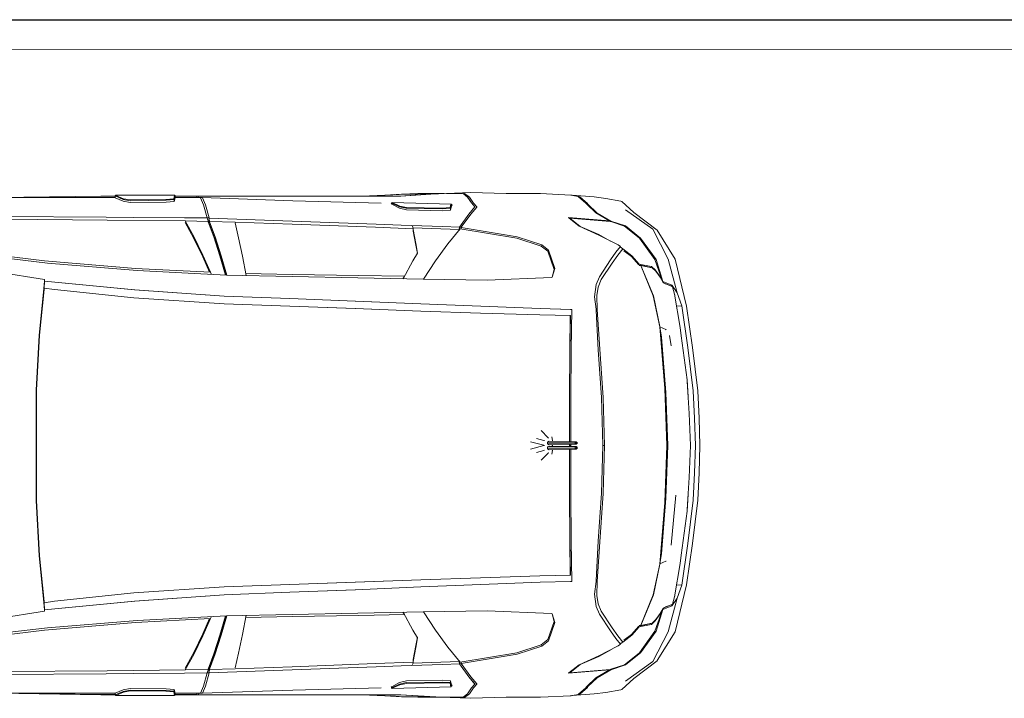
# Model space of a CAD drawing. Header units: millimetres. Extents: x 659 to 1031, y -73 to 11.
# Tile 6 of 141: x 713.56 to 720.25, y -65.7 to -61.09. Entities that reach past the tile are written whole.
import ezdxf

# ---------------------------------------------------------------- set-up
doc = ezdxf.new("R2010")
doc.units = ezdxf.units.MM
doc.header["$MEASUREMENT"] = 0
doc.layers.add('IFC-Elemento construtivo genérico-Contorno', color=253, linetype='Continuous', lineweight=5)
doc.layers.add('IFC-Laje-Contorno', color=134, linetype='Continuous', lineweight=5)

msp = doc.modelspace()

# ---------------------------------------------------------------- linework, layer by layer
at = {"layer": 'IFC-Elemento construtivo genérico-Contorno', "color": 8, "lineweight": 5}
for p, q in [((713.385, -62.3026), (714.0983, -62.3029)), ((713.4057, -62.3026), (714.1106, -62.2928)), ((713.4057, -62.3026), (714.1104, -62.2941)), ((714.0983, -62.3029), (714.2083, -62.3029)), ((714.1104, -62.2941), (714.2083, -62.294)), ((714.1106, -62.2928), (714.2083, -62.2927)), ((714.2083, -62.2908), (714.2119, -62.2873)), ((714.2083, -62.2908), (714.2088, -62.2915)), ((714.2083, -62.3029), (714.2083, -62.2908)), ((714.2083, -62.3029), (714.2088, -62.3036)), ((714.2088, -62.2915), (714.2123, -62.288)), ((714.2088, -62.2915), (714.2629, -62.3152)), ((714.2088, -62.3036), (714.2088, -62.2915)), ((714.2088, -62.3036), (714.2629, -62.3272)), ((714.2119, -62.2873), (714.2123, -62.288)), ((714.2119, -62.2873), (714.6116, -62.2873)), ((714.2123, -62.288), (714.2652, -62.3105)), ((714.2629, -62.3152), (714.3088, -62.3237)), ((714.2652, -62.3105), (714.3098, -62.3188)), ((714.3088, -62.3237), (714.553, -62.3208)), ((714.3098, -62.3188), (714.5528, -62.3161)), ((714.5528, -62.3161), (714.6057, -62.3116)), ((714.553, -62.3208), (714.6089, -62.3162)), ((714.6057, -62.3116), (714.6111, -62.288)), ((714.6057, -62.3116), (714.6089, -62.3162)), ((714.6089, -62.3162), (714.6146, -62.2916)), ((714.6089, -62.3283), (714.6146, -62.3036)), ((714.6089, -62.3283), (714.6089, -62.3162)), ((714.6111, -62.288), (714.6116, -62.2873)), ((714.6116, -62.2873), (714.6151, -62.2908)), ((714.6146, -62.2916), (714.6151, -62.2908)), ((714.6146, -62.3036), (714.6151, -62.3029)), ((714.6151, -62.3029), (714.6151, -62.2908)), ((714.6151, -62.2927), (714.6158, -62.2927)), ((714.6151, -62.2936), (714.6157, -62.2936)), ((714.6151, -62.3029), (714.7862, -62.3029)), ((714.6157, -62.2936), (714.7619, -62.2934)), ((714.6158, -62.2927), (714.7621, -62.2927)), ((714.7619, -62.2934), (714.762, -62.2927)), ((714.7619, -62.2934), (714.763, -62.3029)), ((714.762, -62.2933), (714.7621, -62.2926)), ((714.762, -62.2927), (714.7621, -62.2929)), ((714.762, -62.2933), (714.7631, -62.3029)), ((714.7621, -62.2926), (714.7748, -62.2926)), ((714.7747, -62.2933), (714.7748, -62.2926)), ((714.7747, -62.2934), (715.3138, -62.2932)), ((714.7747, -62.2933), (714.7758, -62.3029)), ((714.7748, -62.2926), (714.7748, -62.2927)), ((714.7748, -62.2927), (715.3121, -62.2927)), ((714.7748, -62.2929), (714.7749, -62.2934)), ((714.7862, -62.3029), (714.7863, -62.3028)), ((714.7862, -62.3029), (714.7868, -62.3037)), ((714.7863, -62.3028), (714.7992, -62.303)), ((714.7863, -62.3028), (714.7869, -62.3036)), ((714.7868, -62.3037), (714.8086, -62.352)), ((714.7869, -62.3036), (714.8087, -62.3519)), ((714.7905, -62.3118), (714.7906, -62.3117)), ((714.7905, -62.3118), (714.7906, -62.3117)), ((714.7963, -62.3247), (714.7964, -62.3247)), ((714.7992, -62.303), (714.7999, -62.3038)), ((714.7993, -62.3031), (715.4141, -62.3236)), ((714.7999, -62.3038), (714.8217, -62.3522)), ((715.3121, -62.2927), (715.8558, -62.2927)), ((715.3138, -62.2932), (715.8591, -62.2931)), ((715.4141, -62.3236), (716.0137, -62.3397)), ((715.8558, -62.2927), (716.1412, -62.2924)), ((715.8591, -62.2931), (716.148, -62.2926)), ((715.8812, -62.2927), (716.0406, -62.2863)), ((716.0403, -62.2863), (716.0408, -62.2862)), ((716.0406, -62.2863), (716.1373, -62.2809)), ((716.0408, -62.2862), (716.1531, -62.2792)), ((716.0408, -62.2862), (716.1375, -62.2808)), ((716.0862, -62.2837), (716.0944, -62.2832)), ((716.0942, -62.2833), (716.1024, -62.2827)), ((716.1373, -62.2809), (716.386, -62.2778)), ((716.1375, -62.2808), (716.3863, -62.2777)), ((716.1386, -62.2926), (716.1412, -62.2924)), ((716.1412, -62.2924), (716.386, -62.2778)), ((716.148, -62.2926), (716.386, -62.2778)), ((716.1529, -62.2793), (716.2642, -62.2758)), ((716.1529, -62.2793), (716.4039, -62.2767)), ((716.1531, -62.2792), (716.4041, -62.2766)), ((716.233, -62.2797), (716.2339, -62.2796)), ((716.2642, -62.2758), (716.4426, -62.2753)), ((716.386, -62.2778), (716.5703, -62.276)), ((716.3863, -62.2777), (716.5705, -62.2759)), ((716.4039, -62.2767), (716.6205, -62.2687)), ((716.4039, -62.2767), (716.5794, -62.2744)), ((716.4041, -62.2766), (716.5797, -62.2743)), ((716.5703, -62.276), (716.6008, -62.2987)), ((716.5705, -62.2759), (716.6011, -62.2986)), ((716.5797, -62.2743), (716.6154, -62.299)), ((716.6008, -62.2987), (716.6276, -62.3393)), ((716.6011, -62.2986), (716.6278, -62.3392)), ((716.6154, -62.299), (716.6417, -62.34)), ((716.6205, -62.2687), (716.8625, -62.2756)), ((716.8625, -62.2756), (717.0958, -62.2755)), ((717.0958, -62.2755), (717.3019, -62.2866)), ((717.3019, -62.2866), (717.3525, -62.2949)), ((717.3019, -62.2866), (717.3035, -62.2867)), ((717.3023, -62.2864), (717.3528, -62.2948)), ((717.3023, -62.2864), (717.3097, -62.2869)), ((717.3097, -62.2869), (717.3602, -62.2953)), ((717.3111, -62.2872), (717.4599, -62.298)), ((717.3525, -62.2949), (717.3557, -62.2965)), ((717.3528, -62.2948), (717.356, -62.2964)), ((717.3557, -62.2965), (717.4042, -62.3398)), ((717.356, -62.2964), (717.4045, -62.3397)), ((717.3602, -62.2953), (717.3635, -62.297)), ((717.3635, -62.297), (717.4148, -62.3422)), ((717.4599, -62.298), (717.5399, -62.3089)), ((717.5399, -62.3089), (717.6422, -62.3262)), ((717.6422, -62.3262), (717.6479, -62.3289)), ((714.2629, -62.3272), (714.3088, -62.3358)), ((714.3088, -62.3358), (714.553, -62.3329)), ((714.553, -62.3329), (714.6089, -62.3283)), ((714.8031, -62.3397), (714.8032, -62.3397)), ((714.8086, -62.352), (714.8333, -62.441)), ((714.8087, -62.3519), (714.8334, -62.4409)), ((714.8217, -62.3522), (714.8462, -62.4412)), ((716.0826, -62.3439), (716.0854, -62.3457)), ((716.0826, -62.3439), (716.0854, -62.344)), ((716.0854, -62.3457), (716.0855, -62.3394)), ((716.0855, -62.3394), (716.0892, -62.3359)), ((716.0855, -62.3394), (716.086, -62.3401)), ((716.0858, -62.3477), (716.086, -62.3401)), ((716.086, -62.3401), (716.0896, -62.3366)), ((716.086, -62.3401), (716.1394, -62.3652)), ((716.0861, -62.3471), (716.1396, -62.3749)), ((716.0892, -62.3359), (716.0896, -62.3366)), ((716.0892, -62.3359), (716.4887, -62.3468)), ((716.0896, -62.3366), (716.1419, -62.3606)), ((716.1394, -62.3652), (716.1851, -62.375)), ((716.1396, -62.3749), (716.1853, -62.3867)), ((716.1419, -62.3606), (716.1862, -62.3701)), ((716.1851, -62.375), (716.4292, -62.3787)), ((716.1853, -62.3867), (716.4294, -62.3916)), ((716.1862, -62.3701), (716.4292, -62.3739)), ((716.4292, -62.3739), (716.4821, -62.3709)), ((716.4292, -62.3787), (716.4853, -62.3756)), ((716.4294, -62.3916), (716.4855, -62.388)), ((716.4821, -62.3709), (716.4882, -62.3475)), ((716.4821, -62.3709), (716.4853, -62.3756)), ((716.4849, -62.3881), (716.4853, -62.3756)), ((716.4853, -62.3756), (716.4916, -62.3511)), ((716.4855, -62.388), (716.4918, -62.3611)), ((716.4882, -62.3475), (716.4887, -62.3468)), ((716.4887, -62.3468), (716.4921, -62.3504)), ((716.4916, -62.3511), (716.4921, -62.3504)), ((716.4918, -62.3611), (716.4921, -62.3504)), ((716.4918, -62.3612), (716.4923, -62.3601)), ((716.4919, -62.3581), (716.4967, -62.3526)), ((716.4921, -62.3526), (716.4967, -62.3526)), ((716.4923, -62.3601), (716.4967, -62.3526)), ((716.609, -62.4143), (716.6501, -62.366)), ((716.6093, -62.4142), (716.6503, -62.3659)), ((716.6224, -62.4151), (716.6632, -62.3668)), ((716.6276, -62.3393), (716.6508, -62.3646)), ((716.6278, -62.3392), (716.6511, -62.3645)), ((716.6417, -62.34), (716.6638, -62.3655)), ((716.6501, -62.366), (716.6508, -62.3646)), ((716.6503, -62.3659), (716.6511, -62.3645)), ((716.6632, -62.3668), (716.6638, -62.3655)), ((717.4042, -62.3398), (717.4083, -62.3455)), ((717.4045, -62.3397), (717.4087, -62.3454)), ((717.4083, -62.3455), (717.4717, -62.407)), ((717.4087, -62.3454), (717.4721, -62.4069)), ((717.4148, -62.3422), (717.4191, -62.348)), ((717.4191, -62.348), (717.481, -62.4085)), ((717.6479, -62.3289), (717.7298, -62.4035)), ((717.6746, -62.3859), (717.8586, -62.5182)), ((713.433, -62.4303), (714.1457, -62.4356)), ((713.4449, -62.4501), (714.1533, -62.4563)), ((714.1457, -62.4356), (714.3323, -62.4371)), ((714.1533, -62.4563), (714.6862, -62.4612)), ((714.3323, -62.4371), (714.6781, -62.4398)), ((714.6781, -62.4398), (714.8333, -62.441)), ((714.8208, -62.3962), (714.821, -62.3962)), ((714.8208, -62.3962), (714.821, -62.3962)), ((714.8333, -62.441), (714.8339, -62.4492)), ((714.8334, -62.4409), (714.8462, -62.4412)), ((714.8334, -62.4409), (714.8339, -62.4492)), ((714.8339, -62.4492), (714.8339, -62.4492)), ((714.8353, -62.4492), (714.8398, -62.4603)), ((714.8398, -62.4556), (714.8444, -62.4662)), ((714.8443, -62.4495), (714.8487, -62.4605)), ((714.8462, -62.4412), (714.8467, -62.4495)), ((714.8462, -62.4413), (715.4104, -62.4619)), ((714.8462, -62.4413), (714.8467, -62.4495)), ((716.5453, -62.5034), (716.609, -62.4143)), ((716.5456, -62.5033), (716.6093, -62.4142)), ((716.5582, -62.5046), (716.6224, -62.4151)), ((717.2873, -62.4389), (717.2893, -62.4407)), ((717.2873, -62.4389), (717.566, -62.4609)), ((717.2893, -62.4407), (717.3583, -62.4964)), ((717.2932, -62.4439), (717.2967, -62.4415)), ((717.2935, -62.4442), (717.2958, -62.4426)), ((717.2958, -62.4426), (717.2967, -62.4415)), ((717.2958, -62.4426), (717.3657, -62.498)), ((717.2967, -62.4415), (717.569, -62.4639)), ((717.4717, -62.407), (717.566, -62.4609)), ((717.4721, -62.4069), (717.5664, -62.4609)), ((717.481, -62.4085), (717.5737, -62.4624)), ((717.7298, -62.4035), (717.888, -62.5238)), ((714.6832, -62.4726), (714.7419, -62.5794)), ((714.6836, -62.4612), (714.7419, -62.5671)), ((714.6862, -62.4612), (714.8398, -62.4649)), ((714.8398, -62.4603), (714.8398, -62.4649)), ((714.8398, -62.4666), (714.8398, -62.4649)), ((714.8398, -62.4649), (714.8447, -62.4678)), ((714.8398, -62.4666), (714.8775, -62.57)), ((714.8444, -62.4662), (714.8447, -62.4678)), ((714.8447, -62.4678), (714.8447, -62.4738)), ((714.8447, -62.4738), (714.882, -62.5763)), ((714.8486, -62.4651), (714.8487, -62.4605)), ((714.8486, -62.4662), (714.8486, -62.4651)), ((714.8486, -62.4651), (715.0224, -62.4693)), ((714.8486, -62.4662), (714.8865, -62.5702)), ((715.0224, -62.4693), (715.4103, -62.4835)), ((715.0227, -62.4751), (715.046, -62.5753)), ((715.4103, -62.4835), (715.9756, -62.5046)), ((715.4104, -62.4619), (715.9811, -62.4828)), ((715.9756, -62.5046), (716.2307, -62.5143)), ((715.9811, -62.4828), (716.1494, -62.4889)), ((716.1494, -62.4889), (716.4299, -62.4992)), ((716.2283, -62.4977), (716.2307, -62.5097)), ((716.2302, -62.507), (716.5463, -62.5185)), ((716.2307, -62.5143), (716.2307, -62.5097)), ((716.2307, -62.5312), (716.2307, -62.5143)), ((716.2307, -62.5189), (716.2502, -62.6139)), ((716.4299, -62.4992), (716.5453, -62.5034)), ((716.4666, -62.6163), (716.5499, -62.5142)), ((716.5444, -62.5185), (716.5453, -62.5034)), ((716.5446, -62.5185), (716.5456, -62.5033)), ((716.5456, -62.5033), (716.5582, -62.5046)), ((716.5499, -62.5142), (716.9357, -62.5776)), ((716.5572, -62.5154), (716.5579, -62.5047)), ((716.5574, -62.5154), (716.5582, -62.5046)), ((716.5579, -62.5047), (716.9371, -62.568)), ((717.3583, -62.4964), (717.4935, -62.5574)), ((717.3641, -62.499), (717.3657, -62.498)), ((717.3657, -62.498), (717.4937, -62.5528)), ((717.566, -62.4609), (717.5662, -62.4637)), ((717.5664, -62.4609), (717.5737, -62.4624)), ((717.5664, -62.4609), (717.5666, -62.4637)), ((717.569, -62.4639), (717.5749, -62.4659)), ((717.5737, -62.4624), (717.5739, -62.4656)), ((717.5737, -62.4626), (717.6728, -62.4949)), ((717.5749, -62.4659), (717.6669, -62.4966)), ((717.6669, -62.4966), (717.7693, -62.5785)), ((717.6728, -62.4949), (717.7762, -62.5772)), ((717.8586, -62.5182), (717.963, -62.7206)), ((717.888, -62.5238), (717.889, -62.5247)), ((717.889, -62.5247), (718.0109, -62.7206)), ((714.7419, -62.5671), (714.8036, -62.6933)), ((714.7419, -62.5794), (714.8036, -62.7056)), ((714.8775, -62.57), (714.9191, -62.6974)), ((714.882, -62.5763), (714.9235, -62.7036)), ((714.8865, -62.5702), (714.928, -62.6977)), ((715.046, -62.5753), (715.0722, -62.7015)), ((716.2307, -62.5312), (716.2502, -62.6262)), ((716.9357, -62.5776), (717.1011, -62.6315)), ((716.9371, -62.568), (717.1049, -62.623)), ((717.4935, -62.5574), (717.6205, -62.6219)), ((717.4937, -62.5528), (717.573, -62.5978)), ((717.7693, -62.5785), (717.8737, -62.7234)), ((717.7762, -62.5772), (717.8812, -62.7235)), ((716.2502, -62.6139), (716.262, -62.6801)), ((716.2502, -62.6262), (716.2603, -62.6829)), ((716.3834, -62.732), (716.4666, -62.6163)), ((717.1011, -62.6315), (717.1457, -62.6671)), ((717.1028, -62.6328), (717.1049, -62.623)), ((717.1049, -62.623), (717.1507, -62.6599)), ((717.1507, -62.6599), (717.1935, -62.7839)), ((717.608, -62.6742), (717.6399, -62.6353)), ((717.6205, -62.6219), (717.624, -62.6241)), ((717.621, -62.6928), (717.6564, -62.6497)), ((717.624, -62.6241), (717.6399, -62.6353)), ((717.638, -62.6376), (717.6564, -62.6497)), ((717.6435, -62.6653), (717.6537, -62.6545)), ((717.652, -62.655), (717.6527, -62.6555)), ((717.6554, -62.6509), (717.7172, -62.6979)), ((713.14, -62.6763), (713.7483, -62.7469)), ((713.1887, -62.6651), (713.7276, -62.7321)), ((714.8036, -62.6933), (714.8549, -62.8097)), ((714.8036, -62.7056), (714.8493, -62.8095)), ((714.9191, -62.6974), (714.9578, -62.8291)), ((714.9235, -62.7036), (714.9605, -62.8292)), ((714.928, -62.6977), (714.9668, -62.8295)), ((715.0722, -62.7015), (715.0966, -62.8321)), ((716.2299, -62.7324), (716.262, -62.6801)), ((717.1457, -62.6671), (717.1889, -62.7912)), ((717.4968, -62.8408), (717.5722, -62.7262)), ((717.5722, -62.7262), (717.608, -62.6742)), ((717.583, -62.7481), (717.621, -62.6928)), ((717.6628, -62.6632), (717.7146, -62.7026)), ((717.7146, -62.7026), (717.7645, -62.7594)), ((717.7172, -62.6979), (717.7664, -62.7538)), ((717.8737, -62.7234), (717.9257, -62.8696)), ((717.8812, -62.7235), (717.9285, -62.8714)), ((717.963, -62.7206), (718.0255, -62.9485)), ((718.0109, -62.7206), (718.0886, -63.0396)), ((713.1242, -62.7646), (713.7281, -62.8591)), ((713.7276, -62.7321), (714.3451, -62.7842)), ((713.7483, -62.7469), (714.3565, -62.7979)), ((714.3451, -62.7842), (714.8552, -62.8097)), ((716.163, -62.854), (716.2299, -62.7324)), ((716.303, -62.8568), (716.3834, -62.732)), ((717.175, -62.8428), (717.1935, -62.7839)), ((717.175, -62.8428), (717.1889, -62.7912)), ((717.5097, -62.8595), (717.583, -62.7481)), ((717.7645, -62.7594), (717.7664, -62.7538)), ((717.7664, -62.7538), (717.8477, -62.7698)), ((717.767, -62.7628), (717.7773, -62.7629)), ((717.7753, -62.7617), (717.7765, -62.7629)), ((717.7753, -62.7617), (717.8449, -62.7764)), ((717.7772, -62.7646), (717.778, -62.7648)), ((717.7772, -62.7646), (717.8627, -62.9707)), ((717.7773, -62.7629), (717.8521, -62.7787)), ((717.7773, -62.7629), (717.8635, -62.9707)), ((717.7773, -62.7629), (717.8449, -62.7764)), ((717.8449, -62.7764), (717.8521, -62.7787)), ((717.8477, -62.7698), (717.8502, -62.7708)), ((717.8502, -62.7708), (717.8761, -62.7942)), ((717.8521, -62.7787), (717.8546, -62.7797)), ((717.8546, -62.7797), (717.8796, -62.8032)), ((717.8761, -62.7942), (717.9057, -62.8347)), ((713.7276, -62.8701), (713.7281, -62.8591)), ((714.3565, -62.7979), (714.9647, -62.8294)), ((714.8552, -62.8097), (714.8615, -62.8241)), ((714.9647, -62.8294), (715.4097, -62.8386)), ((715.0941, -62.8177), (715.4101, -62.8238)), ((715.0941, -62.8177), (715.0968, -62.8321)), ((715.0941, -62.8185), (715.0941, -62.8177)), ((715.4097, -62.8386), (715.8548, -62.8477)), ((715.4101, -62.8238), (715.8626, -62.8319)), ((715.8548, -62.8477), (716.2998, -62.8568)), ((715.8626, -62.8319), (716.1721, -62.8369)), ((716.1626, -62.854), (716.1721, -62.8369)), ((716.1721, -62.8376), (716.1721, -62.8369)), ((716.2998, -62.8568), (716.7342, -62.8633)), ((716.7342, -62.8633), (717.1704, -62.845)), ((717.1704, -62.845), (717.175, -62.8428)), ((717.4746, -62.893), (717.4968, -62.8408)), ((717.488, -62.911), (717.5097, -62.8595)), ((717.8137, -62.8525), (717.8146, -62.8527)), ((717.8796, -62.8032), (717.9087, -62.8438)), ((717.9057, -62.8347), (717.9257, -62.8696)), ((717.9087, -62.8438), (717.9287, -62.879)), ((713.6906, -63.2363), (713.7223, -62.9217)), ((713.6938, -63.2363), (713.725, -62.9261)), ((713.7223, -62.9217), (713.7276, -62.8703)), ((713.7228, -62.9173), (713.7259, -62.9173)), ((713.7228, -62.9174), (713.7259, -62.9174)), ((713.7229, -62.9161), (713.7272, -62.8819)), ((713.725, -62.9261), (713.7259, -62.9174)), ((713.7259, -62.9173), (713.7276, -62.87)), ((713.7259, -62.9173), (713.7959, -62.9275)), ((713.7259, -62.9174), (713.7959, -62.9275)), ((713.7276, -62.87), (714.3402, -62.9291)), ((713.7276, -62.8701), (714.3401, -62.9292)), ((713.7959, -62.9275), (714.3348, -62.9842)), ((713.7959, -62.9275), (714.3348, -62.9841)), ((717.4636, -62.9764), (717.4746, -62.893)), ((717.4791, -62.9667), (717.488, -62.911)), ((717.8276, -62.8842), (717.8281, -62.8872)), ((717.9245, -62.8717), (717.9257, -62.8696)), ((717.9257, -62.8737), (717.9285, -62.8714)), ((717.9285, -62.8714), (717.9499, -62.8818)), ((717.9286, -62.8788), (717.9291, -62.879)), ((717.9287, -62.879), (717.9313, -62.881)), ((717.9291, -62.879), (717.9317, -62.8809)), ((717.9313, -62.881), (717.9521, -62.8912)), ((717.9317, -62.8809), (717.9525, -62.8911)), ((717.94, -62.8853), (717.9525, -62.8911)), ((717.9436, -62.887), (717.9454, -62.8878)), ((717.9439, -62.8869), (717.9458, -62.8878)), ((717.9454, -62.8878), (717.946, -62.8881)), ((717.9458, -62.8878), (717.9837, -62.9025)), ((717.9499, -62.8818), (717.9883, -62.8965)), ((717.9521, -62.8912), (717.9904, -62.9059)), ((717.9525, -62.8911), (717.9908, -62.9059)), ((717.9837, -62.9025), (717.9908, -62.9059)), ((717.9841, -62.9033), (717.9844, -62.9036)), ((717.9849, -62.9036), (717.9853, -62.9039)), ((717.9883, -62.8965), (717.9914, -62.8988)), ((717.9904, -62.9059), (717.993, -62.9082)), ((717.9908, -62.9059), (717.9934, -62.9082)), ((717.9914, -62.8988), (718.0255, -62.9485)), ((717.993, -62.9082), (718.0068, -62.9583)), ((717.9934, -62.9082), (718.0072, -62.9582)), ((714.3348, -62.9841), (714.9489, -63.0244)), ((714.3348, -62.9842), (714.9488, -63.0245)), ((714.3401, -62.9292), (714.9488, -62.972)), ((714.3402, -62.9291), (714.9489, -62.9719)), ((714.9488, -62.972), (715.3938, -62.9888)), ((714.9489, -62.9719), (715.394, -62.9888)), ((715.3938, -62.9888), (715.8389, -63.0056)), ((715.394, -62.9888), (715.8391, -63.0056)), ((717.4636, -62.9764), (717.4749, -63.0608)), ((717.4791, -62.9667), (717.4818, -63.062)), ((717.8627, -62.9707), (717.907, -63.1799)), ((717.8635, -62.9707), (717.9076, -63.1787)), ((718.0068, -62.9583), (718.0441, -63.1849)), ((718.0072, -62.9582), (718.0078, -62.9648)), ((718.0255, -62.9485), (718.0556, -63.0371)), ((714.9488, -63.0245), (715.3938, -63.0403)), ((714.9489, -63.0244), (715.394, -63.0403)), ((715.3938, -63.0403), (715.8389, -63.0562)), ((715.394, -63.0403), (715.8391, -63.0562)), ((715.8389, -63.0056), (716.2839, -63.025)), ((715.8389, -63.0562), (716.2839, -63.0734)), ((715.8391, -63.0056), (716.2842, -63.025)), ((715.8391, -63.0562), (716.2842, -63.0733)), ((716.2842, -63.025), (716.6905, -63.0408)), ((716.6905, -63.0408), (717.0937, -63.0565)), ((717.0937, -63.0565), (717.2999, -63.0622)), ((717.2348, -63.0604), (717.3025, -63.0623)), ((717.4749, -63.0608), (717.4755, -63.0694)), ((718.0202, -63.0398), (718.0556, -63.0371)), ((718.0556, -63.0371), (718.0982, -63.3203)), ((718.0886, -63.0396), (718.1294, -63.3203)), ((716.2839, -63.0734), (716.6895, -63.0865)), ((716.2842, -63.0733), (716.6898, -63.0865)), ((716.6895, -63.0865), (717.0922, -63.0995)), ((716.6898, -63.0865), (717.0925, -63.0995)), ((717.0922, -63.0995), (717.2991, -63.1041)), ((717.0925, -63.0995), (717.2994, -63.1041)), ((717.296, -63.3352), (717.2989, -63.1132)), ((717.2963, -63.3352), (717.2994, -63.1041)), ((717.2989, -63.1132), (717.2991, -63.1041)), ((717.2999, -63.0622), (717.309, -63.0624)), ((717.3053, -63.3352), (717.309, -63.0624)), ((717.4755, -63.0694), (717.4882, -63.336)), ((717.4818, -63.062), (717.4994, -63.332)), ((717.907, -63.1799), (717.9416, -63.5986)), ((717.9073, -63.1811), (717.9177, -63.2501)), ((717.9073, -63.1811), (717.9081, -63.1815)), ((717.9073, -63.1812), (717.9073, -63.1813)), ((717.9073, -63.1812), (717.9177, -63.2502)), ((717.9076, -63.1787), (717.9081, -63.1811)), ((717.9081, -63.1811), (717.9475, -63.1988)), ((717.9081, -63.1811), (717.9082, -63.1817)), ((717.9081, -63.1811), (717.9091, -63.193)), ((717.9081, -63.1811), (717.9082, -63.1817)), ((717.9091, -63.1933), (717.9424, -63.5986)), ((718.0441, -63.1849), (718.0519, -63.2414)), ((713.6711, -63.6109), (713.6906, -63.2363)), ((713.6742, -63.6109), (713.6938, -63.2363)), ((717.9119, -63.2396), (717.9129, -63.2396)), ((717.9119, -63.2397), (717.9129, -63.2397)), ((717.9177, -63.2501), (717.9487, -63.627)), ((717.9177, -63.2502), (717.9487, -63.6271)), ((717.9475, -63.1988), (717.9497, -63.2004)), ((717.9735, -63.2396), (717.9839, -63.3086)), ((718.0519, -63.2414), (718.0922, -63.5399)), ((718.0982, -63.3203), (718.133, -63.6145)), ((718.1294, -63.3203), (718.1642, -63.6145)), ((717.2928, -63.6603), (717.296, -63.3352)), ((717.2932, -63.6603), (717.2963, -63.3352)), ((717.3019, -63.6603), (717.305, -63.3352)), ((717.3022, -63.6603), (717.3053, -63.3352)), ((717.4882, -63.336), (717.5113, -63.6607)), ((717.4994, -63.332), (717.5226, -63.6591)), ((718.0922, -63.5399), (718.0992, -63.6544)), ((718.0924, -63.5506), (718.1066, -63.768)), ((713.6707, -63.9854), (713.6711, -63.6109)), ((713.6738, -63.9854), (713.6742, -63.6109)), ((717.2928, -63.6603), (717.2933, -63.9594)), ((717.2932, -63.6603), (717.2937, -63.9594)), ((717.3019, -63.6603), (717.3024, -63.9596)), ((717.3022, -63.6603), (717.3027, -63.9596)), ((717.5113, -63.6607), (717.519, -63.9854)), ((717.5226, -63.6591), (717.5304, -63.9854)), ((717.9416, -63.5986), (717.9555, -63.9854)), ((717.9424, -63.5986), (717.9562, -63.9854)), ((717.9431, -63.6403), (717.9437, -63.647)), ((717.9437, -63.6471), (717.9558, -63.9855)), ((717.9487, -63.6271), (717.9608, -63.9855)), ((718.133, -63.6145), (718.1434, -63.8)), ((718.1642, -63.6145), (718.1747, -63.8)), ((718.1066, -63.768), (718.1154, -63.9854)), ((718.1434, -63.8), (718.1485, -63.9854)), ((718.1747, -63.8), (718.1798, -63.9854)), ((717.1017, -63.8849), (717.1487, -63.933)), ((717.1744, -63.9269), (717.1781, -63.9508)), ((713.6707, -63.9854), (713.6711, -64.36)), ((713.6738, -63.9854), (713.6742, -64.36)), ((717.029, -63.9601), (717.1194, -63.9842)), ((717.029, -64.0109), (717.1194, -63.9867)), ((717.0683, -63.9374), (717.1194, -63.951)), ((717.1194, -63.951), (717.1239, -63.953)), ((717.1194, -63.9842), (717.1239, -63.9862)), ((717.1194, -63.9867), (717.1239, -63.9848)), ((717.1449, -63.9625), (717.1554, -63.9561)), ((717.1449, -63.9625), (717.3318, -63.9647)), ((717.1449, -63.9753), (717.1449, -63.9625)), ((717.1449, -63.9753), (717.3318, -63.973)), ((717.1449, -63.9753), (717.1554, -63.9817)), ((717.1449, -63.9957), (717.1554, -63.9893)), ((717.1449, -64.0085), (717.1449, -63.9957)), ((717.1449, -63.9957), (717.3318, -63.9979)), ((717.1487, -63.933), (717.1501, -63.937)), ((717.1554, -63.9561), (717.3387, -63.9605)), ((717.1554, -63.9817), (717.3387, -63.9772)), ((717.1554, -63.9893), (717.3387, -63.9937)), ((717.1763, -63.953), (717.1781, -63.9508)), ((717.1763, -63.9862), (717.1781, -63.984)), ((717.1763, -63.9848), (717.1781, -63.987)), ((717.1781, -63.9566), (717.1781, -63.9508)), ((717.1781, -63.987), (717.1781, -63.9811)), ((717.1781, -63.9898), (717.1781, -63.984)), ((717.2934, -63.9783), (717.2934, -63.9854)), ((717.2934, -63.9926), (717.2934, -63.9854)), ((717.2937, -63.9783), (717.2937, -63.9855)), ((717.2937, -63.9926), (717.2937, -63.9855)), ((717.2937, -63.9855), (717.3028, -63.9855)), ((717.3024, -63.9781), (717.3024, -63.9854)), ((717.3024, -63.9929), (717.3024, -63.9854)), ((717.3028, -63.9781), (717.3028, -63.9855)), ((717.3028, -63.9929), (717.3028, -63.9855)), ((717.3318, -63.9647), (717.3387, -63.9605)), ((717.3318, -63.973), (717.3318, -63.9647)), ((717.3318, -63.9647), (717.3439, -63.9689)), ((717.3318, -63.973), (717.3439, -63.9689)), ((717.3318, -63.973), (717.3387, -63.9772)), ((717.3318, -63.9979), (717.3387, -63.9937)), ((717.3318, -64.0063), (717.3318, -63.9979)), ((717.3318, -63.9979), (717.3439, -64.0021)), ((717.3387, -63.9605), (717.3439, -63.9689)), ((717.3387, -63.9605), (717.3456, -63.9647)), ((717.3387, -63.9772), (717.3439, -63.9689)), ((717.3387, -63.9772), (717.3456, -63.973)), ((717.3387, -63.9937), (717.3439, -64.0021)), ((717.3387, -63.9937), (717.3456, -63.9979)), ((717.3439, -63.9689), (717.3456, -63.9647)), ((717.3439, -63.9689), (717.3456, -63.973)), ((717.3439, -64.0021), (717.3456, -63.9979)), ((717.3456, -63.973), (717.3456, -63.9647)), ((717.3456, -64.0063), (717.3456, -63.9979)), ((717.5113, -64.3102), (717.519, -63.9854)), ((717.519, -63.9854), (717.5304, -63.9854)), ((717.519, -63.9855), (717.5304, -63.9855)), ((717.5226, -64.3119), (717.5304, -63.9855)), ((717.5273, -63.9855), (717.5273, -63.9854)), ((717.9416, -64.3723), (717.9555, -63.9854)), ((717.9424, -64.3723), (717.9562, -63.9854)), ((717.9437, -64.324), (717.9558, -63.9855)), ((717.9487, -64.344), (717.9608, -63.9855)), ((718.1066, -64.2028), (718.1154, -63.9854)), ((718.1434, -64.1709), (718.1485, -63.9854)), ((718.1747, -64.1709), (718.1798, -63.9854)), ((717.0683, -64.0336), (717.1194, -64.02)), ((717.1017, -64.0861), (717.1487, -64.038)), ((717.1194, -64.02), (717.1239, -64.018)), ((717.1449, -64.0085), (717.3318, -64.0063)), ((717.1449, -64.0085), (717.1554, -64.0149)), ((717.1487, -64.038), (717.1501, -64.0339)), ((717.1554, -64.0149), (717.3387, -64.0104)), ((717.1744, -64.0441), (717.1781, -64.0202)), ((717.1763, -64.018), (717.1781, -64.0202)), ((717.1781, -64.0202), (717.1781, -64.0143)), ((717.2928, -64.3105), (717.2933, -64.0115)), ((717.2932, -64.3106), (717.2937, -64.0115)), ((717.3019, -64.3105), (717.3024, -64.0113)), ((717.3022, -64.3106), (717.3027, -64.0113)), ((717.3318, -64.0063), (717.3439, -64.0021)), ((717.3318, -64.0063), (717.3387, -64.0104)), ((717.3387, -64.0104), (717.3439, -64.0021)), ((717.3387, -64.0104), (717.3456, -64.0063)), ((717.3439, -64.0021), (717.3456, -64.0063)), ((718.133, -64.3564), (718.1434, -64.1709)), ((718.1642, -64.3564), (718.1747, -64.1709)), ((718.0924, -64.4202), (718.1066, -64.2028)), ((717.2928, -64.3105), (717.296, -64.6356)), ((717.2932, -64.3106), (717.2963, -64.6357)), ((717.3019, -64.3105), (717.305, -64.6356)), ((717.3022, -64.3106), (717.3053, -64.6357)), ((717.4882, -64.6349), (717.5113, -64.3102)), ((717.4994, -64.639), (717.5226, -64.3119)), ((717.9431, -64.3305), (717.9437, -64.3238)), ((717.9431, -64.3307), (717.9437, -64.324)), ((717.9839, -64.6624), (718.0149, -64.324)), ((718.0922, -64.4309), (718.0992, -64.3165)), ((713.6711, -64.36), (713.6906, -64.7345)), ((713.6742, -64.36), (713.6938, -64.7345)), ((717.907, -64.7909), (717.9416, -64.3723)), ((717.9091, -64.7778), (717.9424, -64.3723)), ((717.9177, -64.7207), (717.9487, -64.3438)), ((718.0982, -64.6506), (718.133, -64.3564)), ((718.1294, -64.6506), (718.1642, -64.3564)), ((718.0519, -64.7294), (718.0922, -64.4309)), ((717.296, -64.6356), (717.2989, -64.8576)), ((717.2963, -64.6357), (717.2994, -64.8669)), ((717.3053, -64.6357), (717.309, -64.9086)), ((717.4755, -64.9014), (717.4882, -64.6349)), ((717.4818, -64.909), (717.4994, -64.639)), ((718.0556, -64.9337), (718.0982, -64.6506)), ((718.0886, -64.9312), (718.1294, -64.6506)), ((717.9073, -64.7897), (717.9177, -64.7207)), ((717.9073, -64.7898), (717.9177, -64.7209)), ((717.9119, -64.7312), (717.9129, -64.7312)), ((717.9119, -64.7313), (717.9129, -64.7313)), ((718.0441, -64.7859), (718.0519, -64.7294)), ((713.6906, -64.7345), (713.7223, -65.0491)), ((713.6938, -64.7345), (713.725, -65.0447)), ((717.8627, -65.0002), (717.907, -64.7909)), ((717.8635, -65.0002), (717.9076, -64.7921)), ((717.9073, -64.7898), (717.9081, -64.7895)), ((717.9073, -64.7897), (717.9073, -64.7897)), ((717.9076, -64.7921), (717.9081, -64.7897)), ((717.9081, -64.7897), (717.9475, -64.772)), ((717.9081, -64.7897), (717.909, -64.7781)), ((717.9081, -64.7897), (717.9082, -64.7893)), ((717.9081, -64.7897), (717.9082, -64.7893)), ((717.9475, -64.772), (717.9497, -64.7704)), ((718.0068, -65.0126), (718.0441, -64.7859)), ((717.0922, -64.8713), (717.2991, -64.8667)), ((717.0925, -64.8715), (717.2994, -64.8669)), ((717.2989, -64.8576), (717.2991, -64.8667)), ((714.9488, -64.9464), (715.3938, -64.9305)), ((714.9489, -64.9465), (715.394, -64.9306)), ((715.3938, -64.9305), (715.8389, -64.9146)), ((715.394, -64.9306), (715.8391, -64.9148)), ((715.8389, -64.9146), (716.2839, -64.8975)), ((715.8391, -64.9148), (716.2842, -64.8976)), ((716.2839, -64.8975), (716.6895, -64.8843)), ((716.2842, -64.8976), (716.6898, -64.8845)), ((716.2842, -64.946), (716.6905, -64.9301)), ((716.6895, -64.8843), (717.0922, -64.8713)), ((716.6898, -64.8845), (717.0925, -64.8715)), ((716.6905, -64.9301), (717.0937, -64.9145)), ((717.0937, -64.9145), (717.2999, -64.9088)), ((717.2999, -64.9088), (717.309, -64.9086)), ((717.4636, -64.9945), (717.4749, -64.91)), ((717.4749, -64.91), (717.4755, -64.9014)), ((717.4791, -65.0043), (717.4818, -64.909)), ((718.0109, -65.2502), (718.0886, -64.9312)), ((718.0202, -64.931), (718.0556, -64.9337)), ((718.0255, -65.0223), (718.0556, -64.9337)), ((713.7959, -65.0433), (714.3348, -64.9867)), ((713.7959, -65.0435), (714.3348, -64.9869)), ((714.3348, -64.9867), (714.9488, -64.9464)), ((714.3348, -64.9869), (714.9489, -64.9465)), ((714.3401, -65.0416), (714.9488, -64.9989)), ((714.3402, -65.0418), (714.9489, -64.9991)), ((714.9488, -64.9989), (715.3938, -64.982)), ((714.9489, -64.9991), (715.394, -64.9822)), ((715.3938, -64.982), (715.8389, -64.9652)), ((715.394, -64.9822), (715.8391, -64.9654)), ((715.8391, -64.9654), (716.2842, -64.946)), ((717.4636, -64.9945), (717.4746, -65.0779)), ((717.7772, -65.2062), (717.8627, -65.0002)), ((717.7773, -65.208), (717.8635, -65.0002)), ((713.7223, -65.0491), (713.7276, -65.1005)), ((713.7228, -65.0535), (713.7259, -65.0535)), ((713.7228, -65.0536), (713.7259, -65.0536)), ((713.723, -65.0554), (713.7272, -65.0891)), ((713.725, -65.0447), (713.7259, -65.0535)), ((713.7259, -65.0535), (713.7959, -65.0433)), ((713.7259, -65.0536), (713.7959, -65.0435)), ((713.7259, -65.0536), (713.7276, -65.1009)), ((713.7276, -65.1009), (714.3402, -65.0418)), ((713.7277, -65.1008), (714.3401, -65.0416)), ((717.4791, -65.0043), (717.488, -65.0599)), ((717.488, -65.0599), (717.5097, -65.1115)), ((717.9521, -65.0796), (717.9904, -65.0649)), ((717.9525, -65.0798), (717.9908, -65.0651)), ((717.963, -65.2502), (718.0255, -65.0223)), ((717.9837, -65.0685), (717.9908, -65.0651)), ((717.9838, -65.0678), (717.9844, -65.0672)), ((717.9849, -65.0674), (717.9855, -65.0668)), ((717.9904, -65.0649), (717.993, -65.0626)), ((717.9908, -65.0651), (717.9934, -65.0628)), ((717.9914, -65.072), (718.0255, -65.0223)), ((717.993, -65.0626), (718.0068, -65.0126)), ((717.9934, -65.0628), (718.0072, -65.0127)), ((718.0072, -65.0127), (718.0079, -65.0059)), ((713.1242, -65.2063), (713.7281, -65.1117)), ((713.7276, -65.1009), (713.7281, -65.1117)), ((714.9647, -65.1414), (715.4097, -65.1323)), ((715.4097, -65.1323), (715.8548, -65.1231)), ((715.8548, -65.1231), (716.2998, -65.1141)), ((715.8626, -65.139), (716.1721, -65.1341)), ((716.1626, -65.1169), (716.1721, -65.1341)), ((716.163, -65.1168), (716.2299, -65.2385)), ((716.1721, -65.1341), (716.1721, -65.1334)), ((716.2998, -65.1141), (716.7342, -65.1076)), ((716.303, -65.114), (716.3834, -65.2388)), ((716.7342, -65.1076), (717.1704, -65.1259)), ((717.1704, -65.1259), (717.175, -65.1281)), ((717.175, -65.1281), (717.1935, -65.1869)), ((717.175, -65.1281), (717.1935, -65.1869)), ((717.175, -65.1281), (717.1889, -65.1797)), ((717.4746, -65.0779), (717.4968, -65.13)), ((717.4968, -65.13), (717.5722, -65.2447)), ((717.5097, -65.1115), (717.583, -65.2228)), ((717.8136, -65.1185), (717.8145, -65.1183)), ((717.8276, -65.0867), (717.8281, -65.0836)), ((717.8737, -65.2475), (717.9257, -65.1013)), ((717.8796, -65.1677), (717.9087, -65.127)), ((717.8812, -65.2473), (717.9285, -65.0994)), ((717.9057, -65.1362), (717.9257, -65.1013)), ((717.9087, -65.127), (717.9287, -65.0918)), ((717.9245, -65.0992), (717.9257, -65.1013)), ((717.9257, -65.0971), (717.9285, -65.0994)), ((717.9285, -65.0994), (717.9499, -65.0891)), ((717.9285, -65.0922), (717.9291, -65.092)), ((717.9287, -65.0918), (717.9313, -65.0899)), ((717.9291, -65.092), (717.9317, -65.09)), ((717.9313, -65.0899), (717.9521, -65.0796)), ((717.9317, -65.09), (717.9525, -65.0798)), ((717.9335, -65.0888), (717.9525, -65.0798)), ((717.9435, -65.0839), (717.9454, -65.083)), ((717.9439, -65.084), (717.9458, -65.0832)), ((717.9454, -65.083), (717.9475, -65.0822)), ((717.9458, -65.0832), (717.9837, -65.0685)), ((717.9499, -65.0891), (717.9883, -65.0744)), ((717.9883, -65.0744), (717.9914, -65.072)), ((713.7276, -65.2388), (714.3451, -65.1868)), ((713.7483, -65.2239), (714.3565, -65.173)), ((714.3451, -65.1868), (714.8552, -65.1612)), ((714.3565, -65.173), (714.9647, -65.1414)), ((714.8036, -65.2777), (714.8549, -65.1612)), ((714.8036, -65.2653), (714.8493, -65.1615)), ((714.8552, -65.1612), (714.8616, -65.1468)), ((714.9191, -65.2736), (714.9578, -65.1418)), ((714.9235, -65.2673), (714.9605, -65.1416)), ((714.928, -65.2733), (714.9668, -65.1414)), ((715.0722, -65.2694), (715.0967, -65.1387)), ((715.0941, -65.1533), (715.0968, -65.1387)), ((715.0941, -65.1533), (715.4101, -65.1471)), ((715.0941, -65.1533), (715.0941, -65.1524)), ((715.4101, -65.1471), (715.8626, -65.139)), ((717.1457, -65.3038), (717.1889, -65.1797)), ((717.1507, -65.311), (717.1935, -65.1869)), ((717.1507, -65.311), (717.1935, -65.1869)), ((717.7664, -65.2171), (717.8477, -65.2012)), ((717.7751, -65.2093), (717.8449, -65.1945)), ((717.7773, -65.208), (717.8521, -65.1921)), ((717.7773, -65.208), (717.8449, -65.1944)), ((717.8449, -65.1944), (717.8521, -65.1921)), ((717.8449, -65.1945), (717.8458, -65.1941)), ((717.8477, -65.2012), (717.8502, -65.2001)), ((717.8502, -65.2001), (717.8761, -65.1767)), ((717.8521, -65.1921), (717.8546, -65.1911)), ((717.8546, -65.1911), (717.8796, -65.1677)), ((717.8761, -65.1767), (717.9057, -65.1362)), ((713.14, -65.2946), (713.7483, -65.2239)), ((713.1887, -65.3058), (713.7276, -65.2388)), ((714.7419, -65.3914), (714.8036, -65.2653)), ((714.882, -65.3947), (714.9235, -65.2673)), ((716.2299, -65.2385), (716.262, -65.2909)), ((716.3834, -65.2388), (716.4666, -65.3545)), ((717.5722, -65.2447), (717.608, -65.2966)), ((717.583, -65.2228), (717.621, -65.2781)), ((717.6628, -65.3078), (717.7146, -65.2684)), ((717.7146, -65.2684), (717.7645, -65.2115)), ((717.7172, -65.273), (717.7664, -65.2171)), ((717.7645, -65.2115), (717.7664, -65.2171)), ((717.7671, -65.208), (717.7773, -65.208)), ((717.7693, -65.3924), (717.8737, -65.2475)), ((717.7751, -65.2093), (717.7765, -65.208)), ((717.7762, -65.3936), (717.8812, -65.2473)), ((717.7772, -65.2062), (717.778, -65.2061)), ((717.8586, -65.4527), (717.963, -65.2502)), ((717.889, -65.4461), (718.0109, -65.2502)), ((714.7419, -65.4039), (714.8036, -65.2777)), ((714.8775, -65.401), (714.9191, -65.2736)), ((714.8865, -65.4007), (714.928, -65.2733)), ((715.046, -65.3956), (715.0722, -65.2694)), ((716.2502, -65.3446), (716.2603, -65.2881)), ((716.2502, -65.3571), (716.262, -65.2909)), ((717.1011, -65.3394), (717.1457, -65.3038)), ((717.1049, -65.3478), (717.1507, -65.311)), ((717.608, -65.2966), (717.6399, -65.3356)), ((717.621, -65.2781), (717.6564, -65.3213)), ((717.6381, -65.3333), (717.6564, -65.3213)), ((717.6427, -65.3046), (717.6537, -65.3164)), ((717.652, -65.316), (717.6528, -65.3154)), ((717.6554, -65.3201), (717.7172, -65.273)), ((714.6831, -65.4982), (714.7419, -65.3914)), ((714.8398, -65.5043), (714.8775, -65.401)), ((714.8447, -65.4972), (714.882, -65.3947)), ((714.8486, -65.5048), (714.8865, -65.4007)), ((715.0227, -65.4957), (715.046, -65.3956)), ((716.2307, -65.4396), (716.2502, -65.3446)), ((716.2307, -65.4521), (716.2502, -65.3571)), ((716.4666, -65.3545), (716.5499, -65.4567)), ((716.5499, -65.4567), (716.9357, -65.3933)), ((716.9357, -65.3933), (717.1011, -65.3394)), ((716.9371, -65.4029), (717.1049, -65.3478)), ((717.1028, -65.338), (717.1049, -65.3478)), ((717.4935, -65.4135), (717.6205, -65.3489)), ((717.4937, -65.4181), (717.5751, -65.372)), ((717.6205, -65.3489), (717.624, -65.3468)), ((717.624, -65.3468), (717.6399, -65.3356)), ((717.6669, -65.4743), (717.7693, -65.3924)), ((717.6728, -65.4759), (717.7762, -65.3936)), ((714.6836, -65.5098), (714.7419, -65.4039)), ((715.4103, -65.4874), (715.9756, -65.4664)), ((715.9756, -65.4664), (716.2307, -65.4567)), ((716.2283, -65.4733), (716.2307, -65.4612)), ((716.2302, -65.464), (716.5464, -65.4524)), ((716.2307, -65.4567), (716.2307, -65.4396)), ((716.2307, -65.4612), (716.2307, -65.4567)), ((716.4299, -65.4717), (716.5453, -65.4674)), ((716.5444, -65.4525), (716.5453, -65.4674)), ((716.5446, -65.4525), (716.5456, -65.4676)), ((716.5453, -65.4674), (716.609, -65.5565)), ((716.5455, -65.4677), (716.5582, -65.4664)), ((716.5456, -65.4676), (716.6093, -65.5567)), ((716.5572, -65.4555), (716.5579, -65.4662)), ((716.5574, -65.4554), (716.5582, -65.4664)), ((716.5579, -65.4662), (716.9371, -65.4029)), ((716.5582, -65.4664), (716.6224, -65.5559)), ((717.3583, -65.4744), (717.4935, -65.4135)), ((717.3657, -65.473), (717.4937, -65.4181)), ((717.6746, -65.585), (717.8586, -65.4527)), ((717.7298, -65.5674), (717.888, -65.447)), ((717.888, -65.447), (717.889, -65.4461)), ((713.433, -65.5405), (714.1457, -65.5352)), ((713.4449, -65.5209), (714.1533, -65.5146)), ((714.1457, -65.5352), (714.3323, -65.5337)), ((714.1533, -65.5146), (714.6862, -65.5097)), ((714.3323, -65.5337), (714.6781, -65.531)), ((714.6781, -65.531), (714.8334, -65.5298)), ((714.6862, -65.5097), (714.8398, -65.5061)), ((714.8086, -65.6188), (714.8333, -65.5298)), ((714.8087, -65.6191), (714.8334, -65.5301)), ((714.8217, -65.6188), (714.8462, -65.5298)), ((714.8333, -65.5298), (714.8339, -65.5218)), ((714.8334, -65.5301), (714.8339, -65.5218)), ((714.8334, -65.5301), (714.8462, -65.5298)), ((714.8339, -65.5218), (714.8339, -65.5218)), ((714.8353, -65.5217), (714.8398, -65.5106)), ((714.8398, -65.5061), (714.8447, -65.5031)), ((714.8398, -65.5061), (714.8398, -65.5043)), ((714.8398, -65.5154), (714.8444, -65.5048)), ((714.8398, -65.5106), (714.8398, -65.5061)), ((714.8443, -65.5215), (714.8487, -65.5104)), ((714.8444, -65.5048), (714.8447, -65.5031)), ((714.8447, -65.5031), (714.8447, -65.4971)), ((714.8462, -65.5295), (715.4104, -65.5089)), ((714.8462, -65.5295), (714.8466, -65.5215)), ((714.8462, -65.5298), (714.8467, -65.5215)), ((714.8486, -65.5059), (715.0224, -65.5017)), ((714.8486, -65.5059), (714.8486, -65.5048)), ((714.8486, -65.5059), (714.8487, -65.5104)), ((715.0224, -65.5017), (715.4103, -65.4874)), ((715.4104, -65.5089), (715.9811, -65.4881)), ((715.9811, -65.4881), (716.1494, -65.4819)), ((716.1494, -65.4819), (716.4299, -65.4717)), ((717.2873, -65.532), (717.566, -65.5099)), ((717.2873, -65.532), (717.2893, -65.5301)), ((717.2893, -65.5301), (717.3583, -65.4744)), ((717.2931, -65.527), (717.2967, -65.5295)), ((717.2935, -65.5268), (717.2958, -65.5284)), ((717.2958, -65.5284), (717.3657, -65.473)), ((717.2958, -65.5284), (717.2967, -65.5295)), ((717.2967, -65.5295), (717.569, -65.507)), ((717.3639, -65.4719), (717.3657, -65.473)), ((717.4717, -65.5639), (717.566, -65.5099)), ((717.4721, -65.5641), (717.5664, -65.5101)), ((717.481, -65.5625), (717.5737, -65.5086)), ((717.566, -65.5099), (717.5662, -65.5073)), ((717.5664, -65.5101), (717.5666, -65.5072)), ((717.5664, -65.5101), (717.5737, -65.5086)), ((717.569, -65.507), (717.5749, -65.5051)), ((717.5737, -65.5082), (717.6728, -65.4759)), ((717.5737, -65.5086), (717.5739, -65.5054)), ((717.5749, -65.5051), (717.6669, -65.4743)), ((714.8208, -65.5746), (714.821, -65.5746)), ((716.0861, -65.6237), (716.1396, -65.596)), ((716.1394, -65.6056), (716.1851, -65.5958)), ((716.1396, -65.596), (716.1853, -65.5842)), ((716.1419, -65.6102), (716.1862, -65.6007)), ((716.1851, -65.5958), (716.4292, -65.5922)), ((716.1853, -65.5842), (716.4294, -65.5792)), ((716.1862, -65.6007), (716.4292, -65.5969)), ((716.4292, -65.5922), (716.4853, -65.5952)), ((716.4292, -65.5969), (716.4821, -65.5999)), ((716.4294, -65.5792), (716.4855, -65.5828)), ((716.4821, -65.5999), (716.4853, -65.5952)), ((716.4821, -65.5999), (716.4882, -65.6234)), ((716.4849, -65.5828), (716.4853, -65.5952)), ((716.4853, -65.5952), (716.4916, -65.6197)), ((716.4855, -65.5828), (716.4918, -65.6098)), ((716.609, -65.5565), (716.6501, -65.6049)), ((716.6093, -65.5567), (716.6503, -65.6051)), ((716.6224, -65.5559), (716.6632, -65.6041)), ((717.4083, -65.6253), (717.4717, -65.5639)), ((717.4087, -65.6256), (717.4721, -65.5641)), ((717.4191, -65.623), (717.481, -65.5625)), ((717.6479, -65.6419), (717.7298, -65.5674)), ((713.385, -65.6683), (714.0983, -65.668)), ((713.4057, -65.6683), (714.1104, -65.6768)), ((713.4057, -65.6683), (714.1106, -65.6781)), ((714.0983, -65.668), (714.2083, -65.668)), ((714.2083, -65.668), (714.2088, -65.6672)), ((714.2083, -65.68), (714.2083, -65.668)), ((714.2088, -65.6672), (714.2629, -65.6436)), ((714.2088, -65.6793), (714.2629, -65.6557)), ((714.2088, -65.6793), (714.2088, -65.6672)), ((714.2123, -65.6829), (714.2652, -65.6603)), ((714.2629, -65.6436), (714.3088, -65.635)), ((714.2629, -65.6557), (714.3088, -65.6471)), ((714.2652, -65.6603), (714.3098, -65.652)), ((714.3088, -65.635), (714.553, -65.6379)), ((714.3088, -65.6471), (714.553, -65.6501)), ((714.3098, -65.652), (714.5528, -65.6548)), ((714.5528, -65.6548), (714.6057, -65.6593)), ((714.553, -65.6379), (714.6089, -65.6425)), ((714.553, -65.6501), (714.6089, -65.6546)), ((714.6057, -65.6593), (714.6089, -65.6546)), ((714.6057, -65.6593), (714.6111, -65.6828)), ((714.6089, -65.6546), (714.6089, -65.6425)), ((714.6089, -65.6425), (714.6146, -65.6672)), ((714.6089, -65.6546), (714.6146, -65.6793)), ((714.6146, -65.6672), (714.6151, -65.6679)), ((714.6151, -65.6679), (714.7862, -65.6679)), ((714.6151, -65.68), (714.6151, -65.6679)), ((714.7619, -65.6774), (714.763, -65.6679)), ((714.762, -65.6776), (714.7632, -65.6679)), ((714.7747, -65.6776), (714.7758, -65.6679)), ((714.786, -65.6679), (714.7863, -65.6681)), ((714.7862, -65.6679), (714.7868, -65.6672)), ((714.7863, -65.6681), (714.7869, -65.6674)), ((714.7863, -65.6681), (714.7992, -65.6679)), ((714.7868, -65.6672), (714.8086, -65.6188)), ((714.7869, -65.6674), (714.8087, -65.6191)), ((714.7905, -65.659), (714.7906, -65.6592)), ((714.7905, -65.6591), (714.7906, -65.6593)), ((714.7963, -65.6462), (714.7965, -65.6462)), ((714.7992, -65.6679), (714.7999, -65.6672)), ((714.7994, -65.6677), (715.4141, -65.6473)), ((714.7999, -65.6672), (714.8217, -65.6188)), ((714.8031, -65.6311), (714.8033, -65.6311)), ((715.4141, -65.6473), (716.0137, -65.6312)), ((716.0826, -65.6269), (716.0854, -65.6251)), ((716.0826, -65.6269), (716.0854, -65.6268)), ((716.0854, -65.6251), (716.0855, -65.6315)), ((716.0855, -65.6315), (716.086, -65.6308)), ((716.0855, -65.6315), (716.0892, -65.6349)), ((716.0858, -65.6231), (716.086, -65.6308)), ((716.086, -65.6308), (716.1394, -65.6056)), ((716.086, -65.6308), (716.0896, -65.6342)), ((716.0892, -65.6349), (716.4887, -65.6241)), ((716.0892, -65.6349), (716.0896, -65.6342)), ((716.0896, -65.6342), (716.1419, -65.6102)), ((716.4882, -65.6234), (716.4887, -65.6241)), ((716.4887, -65.6241), (716.4921, -65.6204)), ((716.4916, -65.6197), (716.4921, -65.6204)), ((716.4918, -65.6097), (716.4923, -65.6108)), ((716.4918, -65.6098), (716.4921, -65.6204)), ((716.4919, -65.6127), (716.4967, -65.6183)), ((716.4921, -65.6183), (716.4967, -65.6183)), ((716.4923, -65.6108), (716.4967, -65.6183)), ((716.6008, -65.6721), (716.6276, -65.6316)), ((716.6011, -65.6724), (716.6278, -65.6318)), ((716.6154, -65.672), (716.6417, -65.631)), ((716.6276, -65.6316), (716.6508, -65.6062)), ((716.6278, -65.6318), (716.6511, -65.6064)), ((716.6417, -65.631), (716.6638, -65.6055)), ((716.6501, -65.6049), (716.6508, -65.6062)), ((716.6503, -65.6051), (716.6511, -65.6064)), ((716.6632, -65.6041), (716.6638, -65.6055)), ((717.3557, -65.6743), (717.4042, -65.631)), ((717.356, -65.6745), (717.4045, -65.6313)), ((717.3635, -65.674), (717.4148, -65.6288)), ((717.4042, -65.631), (717.4083, -65.6253)), ((717.4045, -65.6313), (717.4087, -65.6256)), ((717.4148, -65.6288), (717.4191, -65.623)), ((717.4599, -65.6728), (717.5399, -65.662)), ((717.5399, -65.662), (717.6422, -65.6446)), ((717.6422, -65.6446), (717.6479, -65.6419)), ((714.1104, -65.6768), (714.2083, -65.6768)), ((714.1106, -65.6781), (714.2083, -65.6781)), ((714.2083, -65.68), (714.2088, -65.6793)), ((714.2083, -65.68), (714.2119, -65.6836)), ((714.2088, -65.6793), (714.2123, -65.6829)), ((714.2119, -65.6836), (714.2123, -65.6829)), ((714.2119, -65.6836), (714.6116, -65.6836)), ((714.6111, -65.6828), (714.6116, -65.6836)), ((714.6116, -65.6836), (714.6151, -65.68)), ((714.6146, -65.6793), (714.6151, -65.68)), ((714.6151, -65.6773), (714.6157, -65.6773)), ((714.6151, -65.6781), (714.6158, -65.6781)), ((714.6157, -65.6773), (714.7619, -65.6774)), ((714.6158, -65.6781), (714.7621, -65.6781)), ((714.7619, -65.6774), (714.762, -65.6781)), ((714.762, -65.6776), (714.7621, -65.6783)), ((714.762, -65.6781), (714.7621, -65.678)), ((714.7621, -65.6783), (714.7748, -65.6783)), ((714.7747, -65.6774), (715.3138, -65.6776)), ((714.7747, -65.678), (714.7749, -65.6774)), ((714.7747, -65.6776), (714.7748, -65.6783)), ((714.7748, -65.6781), (715.3121, -65.6781)), ((714.7748, -65.6783), (714.7749, -65.6781)), ((715.3121, -65.6781), (715.8558, -65.6781)), ((715.3138, -65.6776), (715.8591, -65.6777)), ((715.8558, -65.6781), (716.1412, -65.6784)), ((715.8591, -65.6777), (716.148, -65.6782)), ((715.8812, -65.6782), (716.0406, -65.6845)), ((716.0398, -65.6845), (716.0408, -65.6848)), ((716.0406, -65.6845), (716.1373, -65.69)), ((716.0408, -65.6848), (716.1531, -65.6918)), ((716.0408, -65.6848), (716.1375, -65.6902)), ((716.0759, -65.6865), (716.0944, -65.6878)), ((716.0942, -65.6875), (716.1125, -65.6888)), ((716.1373, -65.69), (716.386, -65.693)), ((716.1375, -65.6902), (716.3863, -65.6933)), ((716.1386, -65.6782), (716.1412, -65.6784)), ((716.1412, -65.6784), (716.386, -65.693)), ((716.148, -65.6782), (716.386, -65.693)), ((716.1529, -65.6915), (716.4039, -65.6942)), ((716.1531, -65.6918), (716.4041, -65.6944)), ((716.1639, -65.6919), (716.2642, -65.695)), ((716.233, -65.6911), (716.235, -65.6914)), ((716.2642, -65.695), (716.4426, -65.6956)), ((716.386, -65.693), (716.5703, -65.6948)), ((716.3863, -65.6933), (716.5705, -65.6951)), ((716.4039, -65.6942), (716.5794, -65.6964)), ((716.4041, -65.6944), (716.5797, -65.6966)), ((716.4134, -65.6945), (716.6205, -65.7022)), ((716.5703, -65.6948), (716.6008, -65.6721)), ((716.5705, -65.6951), (716.6011, -65.6724)), ((716.5797, -65.6966), (716.6154, -65.672)), ((716.6205, -65.7022), (716.8625, -65.6953)), ((716.8625, -65.6953), (717.0958, -65.6954)), ((717.0958, -65.6954), (717.3019, -65.6843)), ((717.3019, -65.6843), (717.3525, -65.6759)), ((717.3019, -65.6843), (717.3048, -65.6841)), ((717.3023, -65.6845), (717.3528, -65.6761)), ((717.3023, -65.6845), (717.3097, -65.684)), ((717.3097, -65.684), (717.3602, -65.6756)), ((717.3124, -65.6836), (717.4599, -65.6728)), ((717.3525, -65.6759), (717.3557, -65.6743)), ((717.3528, -65.6761), (717.356, -65.6745)), ((717.3602, -65.6756), (717.3635, -65.674))]:
    msp.add_line(p, q, dxfattribs=at)
at = {"layer": 'IFC-Laje-Contorno', "color": 8, "lineweight": 5}
for p, q in [((710.5498, -61.0949), (728.5498, -61.0986)), ((710.5498, -61.0986), (728.5498, -61.0986)), ((710.5498, -61.2949), (728.5498, -61.2986))]:
    msp.add_line(p, q, dxfattribs=at)

doc.saveas('drawing.dxf')
